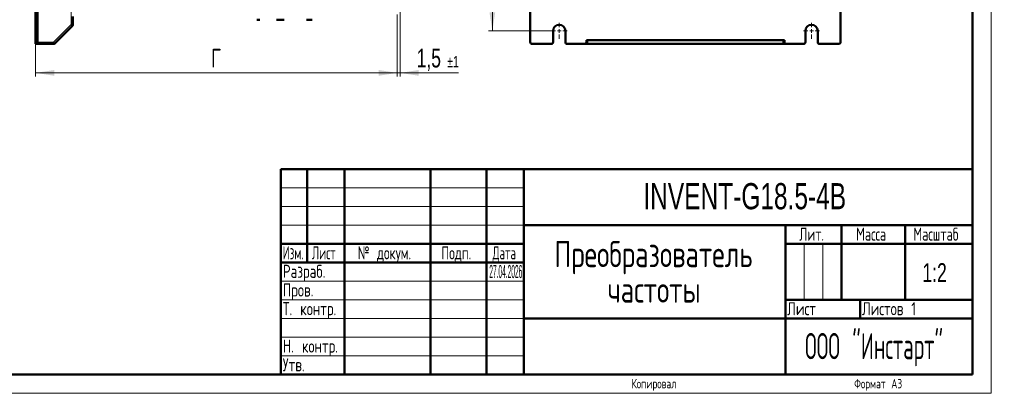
# Model space of a CAD drawing. Header units: millimetres. Extents: x 0 to 847, y 0 to 594.
# Tile 9 of 16: x 320 to 847, y 0 to 200. Entities that reach past the tile are written whole.
import ezdxf

# ---------------------------------------------------------------- set-up
doc = ezdxf.new("R2010")
doc.units = ezdxf.units.MM
doc.header["$LTSCALE"] = 2
doc.linetypes.add('SLD-Сплошная', pattern=[0])
doc.styles.add('SLDTEXTSTYLE0', font='TXT', dxfattribs={"width": 0.7, "bigfont": 'bigfont'})
doc.styles.add('SLDTEXTSTYLE1', font='TXT', dxfattribs={"width": 0.7})
doc.styles.add('SLDTEXTSTYLE2', font='TXT', dxfattribs={"width": 0.579176, "bigfont": 'bigfont'})
doc.styles.add('SLDTEXTSTYLE3', font='TXT', dxfattribs={"width": 0.646923, "bigfont": 'bigfont'})
doc.styles.add('SLDTEXTSTYLE4', font='TXT', dxfattribs={"width": 0.570891, "bigfont": 'bigfont'})
doc.styles.add('SLDTEXTSTYLE5', font='TXT', dxfattribs={"width": 0.585996, "bigfont": 'bigfont'})
doc.styles.add('SLDTEXTSTYLE6', font='TXT', dxfattribs={"width": 0.302011})
doc.styles.add('SLDTEXTSTYLE7', font='TXT', dxfattribs={"width": 0.546545, "bigfont": 'bigfont'})
doc.dimstyles.new('SLDDIMSTYLE0', dxfattribs={"dimtxt": 10, "dimasz": 10, "dimexe": 0, "dimexo": 0.0625, "dimgap": 2.5, "dimtad": 2, "dimdec": 1, "dimrnd": 1e-09, "dimzin": 12, "dimdsep": 46, "dimtxsty": 'SLDTEXTSTYLE1', "dimsah": 1, "dimcen": 0.09, "dimadec": 0, "dimazin": 3, "dimtfac": 1, "dimtdec": 3, "dimtofl": 0, "dimtmove": 0, "dimatfit": 3, "dimfxl": 1, "dimfrac": 2, "dimtolj": 1, "dimtzin": 12, "dimarcsym": 0})
doc.dimstyles.new('SLDDIMSTYLE1', dxfattribs={"dimtxt": 10, "dimasz": 10, "dimexe": 0, "dimexo": 0.0625, "dimgap": 2.5, "dimtad": 2, "dimdec": 1, "dimrnd": 1e-09, "dimzin": 12, "dimdsep": 46, "dimtxsty": 'SLDTEXTSTYLE1', "dimsah": 1, "dimcen": 0.09, "dimadec": 0, "dimazin": 3, "dimtol": 1, "dimtp": 1, "dimtm": 1, "dimtfac": 1, "dimtdec": 0, "dimtmove": 0, "dimatfit": 0, "dimfxl": 1, "dimfrac": 2, "dimtolj": 1, "dimarcsym": 0})

# ---------------------------------------------------------------- blocks, each defined once
blk = doc.blocks.new('SW_NOTE_0')
at = {"color": 0, "linetype": 'Continuous', "lineweight": 0, "char_height": 14, "attachment_point": 2, "style": 'SLDTEXTSTYLE0'}
for s, insert in [('Преобразователь', (60.81, 17.99)), ('частоты', (61.13, -1.01))]:
    blk.add_mtext(s, dxfattribs=dict(at, insert=insert))
blk = doc.blocks.new('_D_2')
at = {"color": 7, "linetype": 'SLD-Сплошная', "lineweight": 0}
for p, q in [((523.8, 422.09), (523.8, 169.45)), ((522.27, 202.63), (522.27, 169.45)), ((522.27, 171.45), (503.03, 171.45)), ((523.8, 171.45), (522.27, 171.45)), ((523.8, 171.45), (554.96, 171.45))]:
    blk.add_line(p, q, dxfattribs=at)
at = {"color": 7, "linetype": 'SLD-Сплошная', "lineweight": 18}
for points in [[(522.27, 171.45), (512.27, 172.99), (512.27, 169.91)], [(523.8, 171.45), (533.8, 169.91), (533.8, 172.99)]]:
    blk.add_solid(points, dxfattribs=at)
at = {"color": 7, "linetype": 'SLD-Сплошная', "lineweight": 18, "attachment_point": 1, "style": 'SLDTEXTSTYLE1'}
for s, insert, char_height in [('1,5', (532.64, 184.34), 10), ('±1', (548.99, 180.46), 6)]:
    blk.add_mtext(s, dxfattribs=dict(at, insert=insert, char_height=char_height))
blk = doc.blocks.new('_D_3')
at = {"color": 7, "linetype": 'SLD-Сплошная', "lineweight": 0}
for p, q in [((328.7, 217.39), (328.7, 169.45)), ((522.27, 202.64), (522.27, 169.45)), ((328.7, 171.45), (522.27, 171.45))]:
    blk.add_line(p, q, dxfattribs=at)
at = {"color": 7, "linetype": 'SLD-Сплошная', "lineweight": 18}
for points in [[(328.7, 171.45), (338.7, 169.91), (338.7, 172.99)], [(522.27, 171.45), (512.27, 172.99), (512.27, 169.91)]]:
    blk.add_solid(points, dxfattribs=at)
at = {"color": 7, "linetype": 'SLD-Сплошная', "lineweight": 18, "insert": (422.64, 184.34), "char_height": 10, "attachment_point": 1, "style": 'SLDTEXTSTYLE0'}
blk.add_mtext('Г', dxfattribs=at)
blk = doc.blocks.new('_D_4')
at = {"color": 7, "linetype": 'SLD-Сплошная', "lineweight": 0}
for p, q in [((604.63, 491.91), (571.15, 491.91)), ((573.15, 491.91), (573.15, 193.91)), ((604.63, 193.91), (571.15, 193.91))]:
    blk.add_line(p, q, dxfattribs=at)
at = {"color": 7, "linetype": 'SLD-Сплошная', "lineweight": 18}
for points in [[(573.15, 491.91), (571.61, 481.91), (574.69, 481.91)], [(573.15, 193.91), (574.69, 203.91), (571.61, 203.91)]]:
    blk.add_solid(points, dxfattribs=at)
at = {"color": 7, "linetype": 'SLD-Сплошная', "lineweight": 18, "insert": (560.26, 337.58), "char_height": 10, "attachment_point": 1, "rotation": 90, "style": 'SLDTEXTSTYLE0'}
blk.add_mtext('В1', dxfattribs=at)
blk = doc.blocks.new('SW_CENTERMARKSYMBOL_4')
at = {"color": 0, "linetype": 'SLD-Сплошная', "lineweight": 18}
for p, q in [((-2, 0), (-4.3, 0)), ((0, 0), (-1, 0)), ((0, 2), (0, 4.3)), ((0, 0), (0, 1)), ((0, 0), (0, -1)), ((0, 0), (1, 0)), ((2, 0), (4.3, 0)), ((0, -2), (0, -4.3))]:
    blk.add_line(p, q, dxfattribs=at)
blk = doc.blocks.new('SW_CENTERMARKSYMBOL_5')
at = {"color": 0, "linetype": 'SLD-Сплошная', "lineweight": 18}
for p, q in [((-2, 0), (-4.3, 0)), ((0, 0), (-1, 0)), ((0, 2), (0, 4.3)), ((0, 0), (0, 1)), ((0, 0), (0, -1)), ((0, 0), (1, 0)), ((2, 0), (4.3, 0)), ((0, -2), (0, -4.3))]:
    blk.add_line(p, q, dxfattribs=at)

msp = doc.modelspace()

# ---------------------------------------------------------------- linework, layer by layer
at = {"color": 7, "linetype": 'SLD-Сплошная', "lineweight": 18}
for p, q in [((840, 594), (840, 0)), ((460, 110), (590, 110)), ((460, 100), (590, 100)), ((460, 90), (590, 90)), ((740, 80), (740, 50)), ((750, 80), (750, 50)), ((460, 60), (590, 60)), ((460, 50), (590, 50)), ((460, 40), (590, 40)), ((460, 30), (590, 30)), ((460, 20), (590, 20)), ((0, 0), (840, 0))]:
    msp.add_line(p, q, dxfattribs=at)
at = {"color": 7, "linetype": 'SLD-Сплошная', "lineweight": 50}
for p, q in [((830, 10), (830, 584)), ((329.7, 187.91), (329.7, 217.41)), ((328.7, 215.91), (328.7, 187.91)), ((329.7, 215.91), (329.7, 187.91)), ((593.45, 187.91), (593.45, 215.91)), ((759.45, 215.91), (759.45, 187.91)), ((348.7, 197.33), (348.7, 201.67)), ((338.99, 187.2), (348.41, 196.62)), ((605.65, 193.91), (605.65, 187.91)), ((612.25, 187.91), (612.25, 193.91)), ((740.65, 193.91), (740.65, 187.91)), ((747.25, 187.91), (747.25, 193.91)), ((328.7, 187.91), (328.7, 186.91)), ((329.7, 186.91), (328.7, 186.91)), ((329.7, 187.91), (329.7, 186.91)), ((338.29, 186.91), (329.7, 186.91)), ((604.65, 186.91), (594.45, 186.91)), ((622.45, 186.91), (613.25, 186.91)), ((622.45, 186.91), (623.95, 186.91)), ((729.45, 189.01), (623.45, 189.01)), ((623.45, 189.01), (623.45, 187.91)), ((635.2, 188.91), (623.45, 188.91)), ((623.45, 188.88), (623.95, 188.88)), ((623.95, 188.88), (623.95, 186.91)), ((623.95, 188.88), (728.95, 188.88)), ((623.95, 188.88), (623.95, 188.88)), ((728.95, 186.91), (623.95, 186.91)), ((635.2, 189.01), (635.2, 188.91)), ((635.2, 188.91), (635.23, 188.88)), ((635.23, 189.01), (635.23, 188.88)), ((636.67, 188.88), (635.23, 188.88)), ((636.67, 188.88), (636.67, 189.01)), ((636.67, 188.88), (636.7, 188.91)), ((636.7, 188.91), (636.7, 189.01)), ((648.7, 188.91), (636.7, 188.91)), ((648.7, 189.01), (648.7, 188.91)), ((648.7, 188.91), (648.73, 188.88)), ((648.73, 189.01), (648.73, 188.88)), ((650.17, 188.88), (648.73, 188.88)), ((650.17, 188.88), (650.17, 189.01)), ((650.17, 188.88), (650.2, 188.91)), ((650.2, 188.91), (650.2, 189.01)), ((662.2, 188.91), (650.2, 188.91)), ((662.2, 189.01), (662.2, 188.91)), ((662.2, 188.91), (662.23, 188.88)), ((662.23, 189.01), (662.23, 188.88)), ((663.67, 188.88), (662.23, 188.88)), ((663.67, 188.88), (663.67, 189.01)), ((663.67, 188.88), (663.7, 188.91)), ((663.7, 188.91), (663.7, 189.01)), ((675.7, 188.91), (663.7, 188.91)), ((675.7, 189.01), (675.7, 188.91)), ((675.7, 188.91), (675.73, 188.88)), ((675.73, 189.01), (675.73, 188.88)), ((677.17, 188.88), (675.73, 188.88)), ((677.17, 188.88), (677.17, 189.01)), ((677.17, 188.88), (677.2, 188.91)), ((677.2, 188.91), (677.2, 189.01)), ((689.2, 188.91), (677.2, 188.91)), ((689.2, 189.01), (689.2, 188.91)), ((689.2, 188.91), (689.23, 188.88)), ((689.23, 189.01), (689.23, 188.88)), ((690.67, 188.88), (689.23, 188.88)), ((690.67, 188.88), (690.67, 189.01)), ((690.67, 188.88), (690.7, 188.91)), ((690.7, 188.91), (690.7, 189.01)), ((702.7, 188.91), (690.7, 188.91)), ((702.7, 189.01), (702.7, 188.91)), ((702.7, 188.91), (702.73, 188.88)), ((702.73, 189.01), (702.73, 188.88)), ((704.17, 188.88), (702.73, 188.88)), ((704.17, 188.88), (704.17, 189.01)), ((704.17, 188.88), (704.2, 188.91)), ((704.2, 188.91), (704.2, 189.01)), ((716.2, 188.91), (704.2, 188.91)), ((716.2, 189.01), (716.2, 188.91)), ((716.2, 188.91), (716.23, 188.88)), ((716.23, 189.01), (716.23, 188.88)), ((717.67, 188.88), (716.23, 188.88)), ((717.67, 188.88), (717.67, 189.01)), ((717.67, 188.88), (717.7, 188.91)), ((717.7, 188.91), (717.7, 189.01)), ((717.7, 188.91), (729.45, 188.91)), ((728.95, 186.91), (728.95, 188.88)), ((728.95, 188.88), (728.95, 188.88)), ((728.95, 188.88), (729.45, 188.88)), ((728.95, 186.91), (730.45, 186.91)), ((729.45, 187.91), (729.45, 189.01)), ((739.65, 186.91), (730.45, 186.91)), ((758.45, 186.91), (748.25, 186.91)), ((460, 120), (830, 120)), ((460, 120), (460, 10)), ((474, 70), (474, 120)), ((494, 120), (494, 10)), ((540, 120), (540, 10)), ((570, 120), (570, 10)), ((590, 120), (590, 10)), ((590, 90), (830, 90)), ((730, 90), (730, 10)), ((760, 90), (760, 50)), ((794, 90), (794, 50)), ((460, 80), (590, 80)), ((730, 80), (830, 80)), ((460, 70), (590, 70)), ((730, 50), (830, 50)), ((770, 50), (770, 40)), ((590, 40), (830, 40)), ((40, 10), (830, 10))]:
    msp.add_line(p, q, dxfattribs=at)
at = {"color": 8, "linetype": 'SLD-Сплошная', "lineweight": 18}
for p, q in [((347.7, 203.91), (347.7, 197.33)), ((347.7, 197.33), (338.29, 187.91)), ((347.7, 197.33), (348.7, 197.33)), ((329.7, 187.91), (328.7, 187.91)), ((338.29, 187.91), (329.7, 187.91)), ((338.29, 187.91), (338.99, 187.2))]:
    msp.add_line(p, q, dxfattribs=at)
at = {"color": 7, "linetype": 'SLD-Сплошная', "lineweight": 50}
for centre, radius, start, end in [((347.7, 197.33), 1, 315, 360), ((608.95, 193.91), 3.3, 0, 180), ((743.95, 193.91), 3.3, 0, 180), ((338.29, 187.91), 1, 270, 315), ((594.45, 187.91), 1, 180, 270), ((604.65, 187.91), 1, 270, 0), ((613.25, 187.91), 1, 180, 270), ((622.45, 187.91), 1, 270, 0), ((730.45, 187.91), 1, 180, 270), ((739.65, 187.91), 1, 270, 0), ((748.25, 187.91), 1, 180, 270), ((758.45, 187.91), 1, 270, 0)]:
    msp.add_arc(centre, radius, start, end, dxfattribs=at)
at = {"color": 8, "linetype": 'SLD-Сплошная', "lineweight": 18}
for points in [[(348.41, 196.62), (348.4, 196.63), (348.38, 196.65), (348.21, 196.81), (347.98, 197.05), (347.79, 197.23), (347.7, 197.33)], [(338.29, 186.91), (338.29, 186.93), (338.29, 186.96), (338.29, 187.19), (338.29, 187.52), (338.29, 187.78), (338.29, 187.91)]]:
    msp.add_open_spline(points, degree=3, dxfattribs=at)
at = {"color": 7, "linetype": 'SLD-Сплошная', "lineweight": 50}
for points in [[(448.67, 199.91), (448.48, 199.91), (448.09, 199.91), (447.61, 199.91), (447.27, 199.91), (447.22, 199.91), (447.2, 199.91)], [(458.7, 199.91), (458.69, 199.91), (458.66, 199.91), (458.43, 199.91), (458.11, 199.91), (457.85, 199.91), (457.72, 199.91)], [(461.7, 199.91), (461.31, 199.91), (460.52, 199.91), (459.53, 199.91), (458.84, 199.91), (458.75, 199.91), (458.7, 199.91)], [(476.7, 199.91), (476.66, 199.91), (476.57, 199.91), (475.87, 199.91), (474.88, 199.91), (474.09, 199.91), (473.7, 199.91)], [(329.7, 187.91), (329.7, 187.78), (329.7, 187.52), (329.7, 187.19), (329.7, 186.96), (329.7, 186.93), (329.7, 186.91)]]:
    msp.add_open_spline(points, degree=3, dxfattribs=at)

# ---------------------------------------------------------------- block references
at = {"color": 7, "linetype": 'Continuous', "lineweight": 0}
for name, p in [('SW_CENTERMARKSYMBOL_4', (608.95, 193.91)), ('SW_CENTERMARKSYMBOL_5', (743.95, 193.91)), ('SW_NOTE_0', (598.59, 63.5))]:
    msp.add_blockref(name, p, dxfattribs=at)

# ---------------------------------------------------------------- texts
for s, insert, char_height, attachment_point, style in [('INVENT-G18.5-4B', (708.2, 112.48), 14, 2, 'SLDTEXTSTYLE1'), ('Лит.', (744.02, 88.66), 7, 2, 'SLDTEXTSTYLE3'), ('Масса', (775.84, 88.66), 7, 2, 'SLDTEXTSTYLE3'), ('Масштаб', (810.54, 88.66), 7, 2, 'SLDTEXTSTYLE3'), ('Изм.', (466.58, 78.66), 7, 2, 'SLDTEXTSTYLE5'), ('Лист', (482.97, 78.66), 7, 2, 'SLDTEXTSTYLE2'), ('№ докум.', (515.4, 78.66), 7, 2, 'SLDTEXTSTYLE3'), ('Подп.', (553.86, 78.66), 7, 2, 'SLDTEXTSTYLE3'), ('Дата', (579.51, 78.66), 7, 2, 'SLDTEXTSTYLE4'), ('Разраб.', (461, 68.77), 7, 1, 'SLDTEXTSTYLE0'), ('27.04.2026', (571.5, 68.66), 7, 1, 'SLDTEXTSTYLE6'), ('1:2', (809.81, 69.61), 10, 2, 'SLDTEXTSTYLE1'), ('Пров.', (461, 58.77), 7, 1, 'SLDTEXTSTYLE0'), ('Т. контр.', (461, 48.77), 7, 1, 'SLDTEXTSTYLE0'), ('Лист', (730.93, 48.77), 7, 1, 'SLDTEXTSTYLE0'), ('Листов 1', (770.93, 48.77), 7, 1, 'SLDTEXTSTYLE0'), ('ООО "Инстарт"', (777.4, 32.25), 14, 2, 'SLDTEXTSTYLE7'), ('Н. контр.', (461, 28.77), 7, 1, 'SLDTEXTSTYLE0'), ('Утв.', (461, 18.77), 7, 1, 'SLDTEXTSTYLE0'), ('Копировал', (659.61, 7.65), 5, 2, 'SLDTEXTSTYLE0'), ('Формат А3', (779.62, 7.65), 5, 2, 'SLDTEXTSTYLE0')]:
    msp.add_mtext(s, dxfattribs=dict(at, insert=insert, char_height=char_height, attachment_point=attachment_point, style=style))

# ---------------------------------------------------------------- dimensions: what is measured, and where the dimension line sits
at = {"color": 7, "linetype": 'SLD-Сплошная', "lineweight": 18}
dim = msp.add_linear_dim(base=(573.15, 193.91), p1=(604.65, 491.91), p2=(604.65, 193.91), angle=90, text='В1', dimstyle='SLDDIMSTYLE0', dxfattribs=at)
dim.commit()
dim.dimension.update_dxf_attribs({"geometry": '_D_4', "text_midpoint": (573.15, 342.91), "dimtype": 160})
dim = msp.add_linear_dim(base=(522.27, 171.45), p1=(523.8, 422.11), p2=(522.27, 202.65), dimstyle='SLDDIMSTYLE1', dxfattribs=at)
dim.commit()
dim.dimension.update_dxf_attribs({"geometry": '_D_2', "text_midpoint": (543.8, 171.45), "dimtype": 160})
dim = msp.add_linear_dim(base=(522.27, 171.45), p1=(328.7, 217.41), p2=(522.27, 202.66), text='Г', dimstyle='SLDDIMSTYLE0', dxfattribs=at)
dim.commit()
dim.dimension.update_dxf_attribs({"geometry": '_D_3', "text_midpoint": (425.48, 171.45), "dimtype": 160})

doc.saveas('drawing.dxf')
